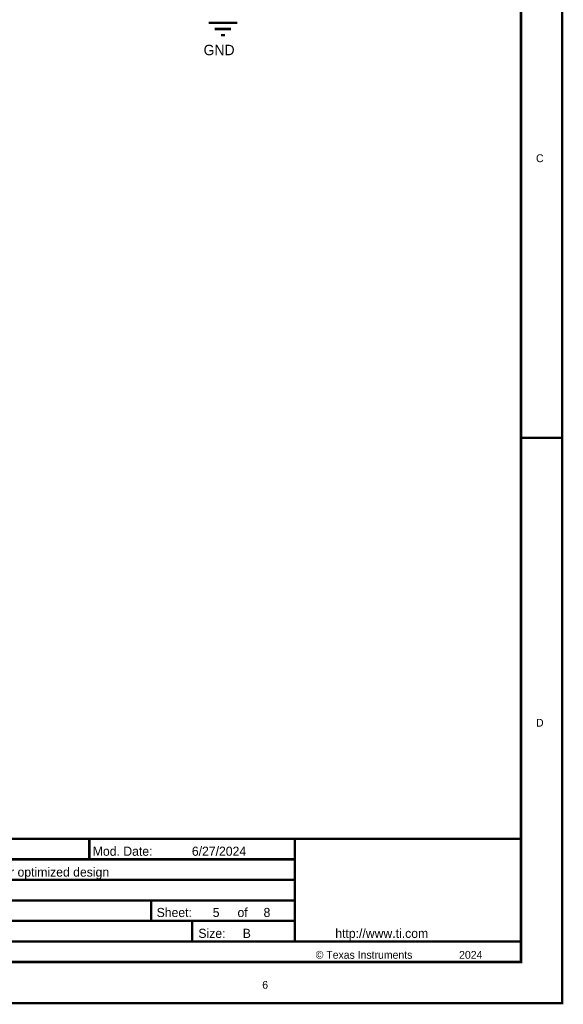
# Model space of a CAD drawing. Header units: inches. Extents: x 0 to 17, y 0 to 11.
# Tile 62 of 256: x 14.4 to 17, y 0 to 4.8. Entities that reach past the tile are written whole.
import ezdxf

# ---------------------------------------------------------------- set-up
doc = ezdxf.new("R2010")
doc.units = ezdxf.units.IN
doc.header["$MEASUREMENT"] = 0
doc.layers.add('Sheet', color=255, linetype='Continuous')

msp = doc.modelspace()

# ---------------------------------------------------------------- linework, layer by layer
at = {"layer": 'Sheet'}
for points in [[(0.0008, 11, 0.0118, 0.0118, 0), (17, 11, 0.0118, 0.0118, 0), (17, 0, 0.0118, 0.0118, 0), (0.0008, 0, 0.0118, 0.0118, 0), (0.0008, 11, 0.0118, 0.0118, 0)], [(0.0008, 11, 0.0039, 0.0039, 0), (0.0008, 0, 0.0039, 0.0039, 0), (17, 0, 0.0039, 0.0039, 0), (17, 11, 0.0039, 0.0039, 0), (0.0008, 11, 0.0039, 0.0039, 0), (0.0008, 11, 0.0039, 0.0039, 0)], [(0.2006, 10.7994, 0.0118, 0.0118, 0), (16.8002, 10.7994, 0.0118, 0.0118, 0), (16.8002, 0.1998, 0.0118, 0.0118, 0), (0.2006, 0.1998, 0.0118, 0.0118, 0), (0.2006, 10.7994, 0.0118, 0.0118, 0)], [(0.2006, 10.7994, 0.0039, 0.0039, 0), (0.2006, 0.1998, 0.0039, 0.0039, 0), (16.8002, 0.1998, 0.0039, 0.0039, 0), (16.8002, 10.7994, 0.0039, 0.0039, 0), (0.2006, 10.7994, 0.0039, 0.0039, 0), (0.2006, 10.7994, 0.0039, 0.0039, 0)]]:
    msp.add_lwpolyline(points, format="xyseb", close=True, dxfattribs=at)
for points in [[(15.2802, 4.7697, 0.0118, 0.0118, 0), (15.4197, 4.7697, 0.0118, 0.0118, 0)], [(15.3095, 4.7395, 0.0118, 0.0118, 0), (15.3896, 4.7395, 0.0118, 0.0118, 0)], [(15.3396, 4.7094, 0.0118, 0.0118, 0), (15.3603, 4.7094, 0.0118, 0.0118, 0)], [(17, 2.75, 0.0118, 0.0118, 0), (16.8002, 2.75, 0.0118, 0.0118, 0)], [(13.0997, 0.7993, 0.0118, 0.0118, 0), (16.8002, 0.7993, 0.0118, 0.0118, 0)], [(14.6998, 0.7993, 0.0118, 0.0118, 0), (14.6998, 0.6994, 0.0118, 0.0118, 0)], [(15.6996, 0.2997, 0.0118, 0.0118, 0), (15.6996, 0.7993, 0.0118, 0.0118, 0)], [(13.0997, 0.6994, 0.0118, 0.0118, 0), (15.6996, 0.6994, 0.0118, 0.0118, 0)], [(13.0997, 0.5995, 0.0118, 0.0118, 0), (15.6996, 0.5995, 0.0118, 0.0118, 0)], [(13.0997, 0.4996, 0.0118, 0.0118, 0), (15.6996, 0.4996, 0.0118, 0.0118, 0)], [(13.0997, 0.4996, 0.0118, 0.0118, 0), (15.6996, 0.4996, 0.0118, 0.0118, 0)], [(15.0003, 0.4996, 0.0118, 0.0118, 0), (15.0003, 0.3997, 0.0118, 0.0118, 0)], [(15.6996, 0.3997, 0.0118, 0.0118, 0), (13.0997, 0.3997, 0.0118, 0.0118, 0)], [(15.2001, 0.3997, 0.0118, 0.0118, 0), (15.2001, 0.2997, 0.0118, 0.0118, 0)], [(16.8002, 0.2997, 0.0118, 0.0118, 0), (13.0997, 0.2997, 0.0118, 0.0118, 0)], [(17, 0, 0.0118, 0.0118, 0), (17, 0.1998, 0.0118, 0.0118, 0)]]:
    msp.add_lwpolyline(points, format="xyseb", dxfattribs=at)

# ---------------------------------------------------------------- texts
for s, height, p in [('GND', 0.05075, (15.2556, 4.6119)), ('C', 0.0381, (16.8731, 4.0917)), ('D', 0.0381, (16.8731, 1.3449)), ('Mod. Date:', 0.04441, (14.7164, 0.7168)), ('6/27/2024', 0.04441, (15.1985, 0.7168)), ('IWRL6432 FCCSP Power optimized design', 0.044406, (13.6507, 0.6153)), ('Sheet:', 0.04441, (15.0272, 0.4187)), ('5', 0.0444, (15.3, 0.4187)), ('of', 0.04441, (15.4205, 0.4187)), ('8', 0.0444, (15.5474, 0.4187)), ('Size:', 0.04441, (15.2302, 0.3172)), ('B', 0.0444, (15.4459, 0.3172)), ('http://www.ti.com', 0.044406, (15.8963, 0.3172)), ('© Texas Instruments', 0.038062, (15.8011, 0.2157)), ('2024', 0.03806, (16.4989, 0.2157)), ('6', 0.0381, (15.541, 0.0698))]:
    msp.add_text(s, height=height, dxfattribs=at).set_placement(p)

doc.saveas('drawing.dxf')
